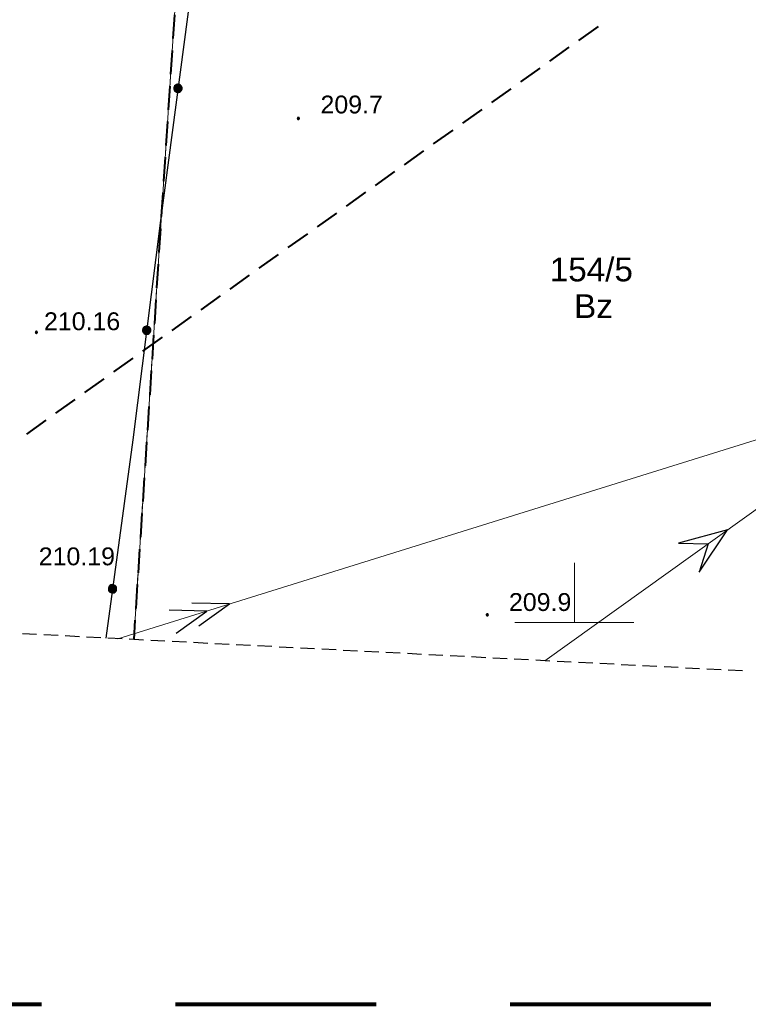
# Model space of a CAD drawing. Header units: metres. Extents: x 7419414 to 7419803, y 5549484 to 5549731.
# Tile 6 of 102: x 7419477 to 7419507, y 5549484 to 5549525. Entities that reach past the tile are written whole.
import ezdxf
from ezdxf.enums import TextEntityAlignment as Align

# ---------------------------------------------------------------- set-up
doc = ezdxf.new("R2010")
doc.units = ezdxf.units.M
doc.header["$MEASUREMENT"] = 0
doc.linetypes.add('DGN Style 2', pattern=[14.063503, 8.438102, -5.625401])
doc.layers.get('0').update_dxf_attribs({"color": 250})
for name, color, linetype, lineweight in [('EGDE', 7, 'Continuous', 13), ('EGDE_O', 7, 'Continuous', 13), ('EGUG', 96, 'Continuous', 13), ('EGUG_O', 96, 'Continuous', 13), ('LINIE ROZGRANICZAJĄCE MPZP', 212, 'Continuous', 0), ('OTOO', 7, 'Continuous', 30), ('OTRN_O', 7, 'Continuous', 13), ('OTRS_O', 7, 'Continuous', 13), ('SUEP', 1, 'Continuous', 13), ('UEEPA_512', 250, 'Continuous', 0), ('Zakres', 7, 'Continuous', 0)]:
    doc.layers.add(name, color=color, linetype=linetype, lineweight=lineweight)
doc.layers.add('szkic szkicow', color=250, linetype='Continuous', lineweight=0, plot=False)
doc.styles.add('Arial', font='arial.ttf')

msp = doc.modelspace()

# ---------------------------------------------------------------- hatches: boundary and pattern name
at = {"linetype": 'Continuous'}
for points in [[(7419483.363, 5549522.271), (7419483.317, 5549522.272), (7419483.273, 5549522.283), (7419483.233, 5549522.306), (7419483.201, 5549522.339), (7419483.178, 5549522.378), (7419483.166, 5549522.422), (7419483.167, 5549522.468), (7419483.178, 5549522.512), (7419483.201, 5549522.552), (7419483.234, 5549522.584), (7419483.273, 5549522.607), (7419483.317, 5549522.619), (7419483.363, 5549522.618), (7419483.407, 5549522.607), (7419483.447, 5549522.584), (7419483.479, 5549522.551), (7419483.502, 5549522.512), (7419483.514, 5549522.468), (7419483.513, 5549522.422), (7419483.502, 5549522.378), (7419483.479, 5549522.338), (7419483.446, 5549522.306), (7419483.407, 5549522.283)], [(7419483.363, 5549522.271), (7419483.317, 5549522.272), (7419483.273, 5549522.283), (7419483.233, 5549522.306), (7419483.201, 5549522.339), (7419483.178, 5549522.378), (7419483.166, 5549522.422), (7419483.167, 5549522.468), (7419483.178, 5549522.512), (7419483.201, 5549522.552), (7419483.234, 5549522.584), (7419483.273, 5549522.607), (7419483.317, 5549522.619), (7419483.363, 5549522.618), (7419483.407, 5549522.607), (7419483.447, 5549522.584), (7419483.479, 5549522.551), (7419483.502, 5549522.512), (7419483.514, 5549522.468), (7419483.513, 5549522.422), (7419483.502, 5549522.378), (7419483.479, 5549522.338), (7419483.446, 5549522.306), (7419483.407, 5549522.283)], [(7419488.4, 5549521.135), (7419488.388, 5549521.137), (7419488.378, 5549521.141), (7419488.368, 5549521.148), (7419488.361, 5549521.158), (7419488.357, 5549521.168), (7419488.355, 5549521.18), (7419488.357, 5549521.192), (7419488.361, 5549521.203), (7419488.368, 5549521.212), (7419488.378, 5549521.219), (7419488.388, 5549521.223), (7419488.4, 5549521.225), (7419488.412, 5549521.223), (7419488.423, 5549521.219), (7419488.432, 5549521.212), (7419488.439, 5549521.203), (7419488.443, 5549521.192), (7419488.445, 5549521.18), (7419488.443, 5549521.168), (7419488.439, 5549521.158), (7419488.432, 5549521.148), (7419488.423, 5549521.141), (7419488.412, 5549521.137)], [(7419477.39, 5549512.145), (7419477.378, 5549512.147), (7419477.367, 5549512.151), (7419477.358, 5549512.158), (7419477.351, 5549512.168), (7419477.347, 5549512.178), (7419477.345, 5549512.19), (7419477.347, 5549512.202), (7419477.351, 5549512.213), (7419477.358, 5549512.222), (7419477.367, 5549512.229), (7419477.378, 5549512.233), (7419477.39, 5549512.235), (7419477.402, 5549512.233), (7419477.412, 5549512.229), (7419477.422, 5549512.222), (7419477.429, 5549512.213), (7419477.433, 5549512.202), (7419477.435, 5549512.19), (7419477.433, 5549512.178), (7419477.429, 5549512.168), (7419477.422, 5549512.158), (7419477.412, 5549512.151), (7419477.402, 5549512.147)], [(7419482.003, 5549512.106), (7419481.959, 5549512.118), (7419481.919, 5549512.14), (7419481.887, 5549512.173), (7419481.864, 5549512.212), (7419481.852, 5549512.256), (7419481.851, 5549512.302), (7419481.863, 5549512.346), (7419481.885, 5549512.386), (7419481.918, 5549512.418), (7419481.957, 5549512.441), (7419482.001, 5549512.453), (7419482.047, 5549512.454), (7419482.091, 5549512.442), (7419482.131, 5549512.42), (7419482.163, 5549512.387), (7419482.186, 5549512.348), (7419482.198, 5549512.304), (7419482.199, 5549512.258), (7419482.187, 5549512.214), (7419482.165, 5549512.174), (7419482.132, 5549512.142), (7419482.093, 5549512.119), (7419482.049, 5549512.107)], [(7419482.003, 5549512.106), (7419481.959, 5549512.118), (7419481.919, 5549512.14), (7419481.887, 5549512.173), (7419481.864, 5549512.212), (7419481.852, 5549512.256), (7419481.851, 5549512.302), (7419481.863, 5549512.346), (7419481.885, 5549512.386), (7419481.918, 5549512.418), (7419481.957, 5549512.441), (7419482.001, 5549512.453), (7419482.047, 5549512.454), (7419482.091, 5549512.442), (7419482.131, 5549512.42), (7419482.163, 5549512.387), (7419482.186, 5549512.348), (7419482.198, 5549512.304), (7419482.199, 5549512.258), (7419482.187, 5549512.214), (7419482.165, 5549512.174), (7419482.132, 5549512.142), (7419482.093, 5549512.119), (7419482.049, 5549512.107)], [(7419480.612, 5549501.236), (7419480.566, 5549501.237), (7419480.522, 5549501.249), (7419480.483, 5549501.272), (7419480.451, 5549501.304), (7419480.428, 5549501.344), (7419480.416, 5549501.388), (7419480.417, 5549501.434), (7419480.429, 5549501.478), (7419480.452, 5549501.517), (7419480.484, 5549501.549), (7419480.524, 5549501.572), (7419480.568, 5549501.584), (7419480.614, 5549501.583), (7419480.658, 5549501.571), (7419480.697, 5549501.548), (7419480.729, 5549501.516), (7419480.752, 5549501.476), (7419480.764, 5549501.432), (7419480.763, 5549501.386), (7419480.751, 5549501.342), (7419480.728, 5549501.303), (7419480.696, 5549501.271), (7419480.656, 5549501.248)], [(7419480.612, 5549501.236), (7419480.566, 5549501.237), (7419480.522, 5549501.249), (7419480.483, 5549501.272), (7419480.451, 5549501.304), (7419480.428, 5549501.344), (7419480.416, 5549501.388), (7419480.417, 5549501.434), (7419480.429, 5549501.478), (7419480.452, 5549501.517), (7419480.484, 5549501.549), (7419480.524, 5549501.572), (7419480.568, 5549501.584), (7419480.614, 5549501.583), (7419480.658, 5549501.571), (7419480.697, 5549501.548), (7419480.729, 5549501.516), (7419480.752, 5549501.476), (7419480.764, 5549501.432), (7419480.763, 5549501.386), (7419480.751, 5549501.342), (7419480.728, 5549501.303), (7419480.696, 5549501.271), (7419480.656, 5549501.248)], [(7419496.34, 5549500.275), (7419496.328, 5549500.277), (7419496.318, 5549500.281), (7419496.308, 5549500.288), (7419496.301, 5549500.298), (7419496.297, 5549500.308), (7419496.295, 5549500.32), (7419496.297, 5549500.332), (7419496.301, 5549500.343), (7419496.308, 5549500.352), (7419496.318, 5549500.359), (7419496.328, 5549500.363), (7419496.34, 5549500.365), (7419496.352, 5549500.363), (7419496.363, 5549500.359), (7419496.372, 5549500.352), (7419496.379, 5549500.343), (7419496.383, 5549500.332), (7419496.385, 5549500.32), (7419496.383, 5549500.308), (7419496.379, 5549500.298), (7419496.372, 5549500.288), (7419496.363, 5549500.281), (7419496.352, 5549500.277)]]:
    msp.add_hatch(color=0, dxfattribs=at).paths.add_polyline_path(points)

# ---------------------------------------------------------------- linework, layer by layer
at = {"color": 0, "linetype": 'Continuous', "flags": 128}
for points in [[(7419483.363, 5549522.618), (7419483.317, 5549522.619), (7419483.273, 5549522.607), (7419483.234, 5549522.584), (7419483.201, 5549522.552), (7419483.178, 5549522.512), (7419483.167, 5549522.468), (7419483.166, 5549522.422), (7419483.178, 5549522.378), (7419483.201, 5549522.339), (7419483.233, 5549522.306), (7419483.273, 5549522.283), (7419483.317, 5549522.272), (7419483.363, 5549522.271), (7419483.407, 5549522.283), (7419483.446, 5549522.306), (7419483.479, 5549522.338), (7419483.502, 5549522.378), (7419483.513, 5549522.422), (7419483.514, 5549522.468), (7419483.502, 5549522.512), (7419483.479, 5549522.551), (7419483.447, 5549522.584), (7419483.407, 5549522.607), (7419483.363, 5549522.618)], [(7419483.363, 5549522.618), (7419483.317, 5549522.619), (7419483.273, 5549522.607), (7419483.234, 5549522.584), (7419483.201, 5549522.552), (7419483.178, 5549522.512), (7419483.167, 5549522.468), (7419483.166, 5549522.422), (7419483.178, 5549522.378), (7419483.201, 5549522.339), (7419483.233, 5549522.306), (7419483.273, 5549522.283), (7419483.317, 5549522.272), (7419483.363, 5549522.271), (7419483.407, 5549522.283), (7419483.446, 5549522.306), (7419483.479, 5549522.338), (7419483.502, 5549522.378), (7419483.513, 5549522.422), (7419483.514, 5549522.468), (7419483.502, 5549522.512), (7419483.479, 5549522.551), (7419483.447, 5549522.584), (7419483.407, 5549522.607), (7419483.363, 5549522.618)], [(7419488.355, 5549521.18), (7419488.357, 5549521.168), (7419488.361, 5549521.158), (7419488.368, 5549521.148), (7419488.378, 5549521.141), (7419488.388, 5549521.137), (7419488.4, 5549521.135), (7419488.412, 5549521.137), (7419488.423, 5549521.141), (7419488.432, 5549521.148), (7419488.439, 5549521.158), (7419488.443, 5549521.168), (7419488.445, 5549521.18), (7419488.443, 5549521.192), (7419488.439, 5549521.203), (7419488.432, 5549521.212), (7419488.423, 5549521.219), (7419488.412, 5549521.223), (7419488.4, 5549521.225), (7419488.388, 5549521.223), (7419488.378, 5549521.219), (7419488.368, 5549521.212), (7419488.361, 5549521.203), (7419488.357, 5549521.192), (7419488.355, 5549521.18)], [(7419477.345, 5549512.19), (7419477.347, 5549512.178), (7419477.351, 5549512.168), (7419477.358, 5549512.158), (7419477.367, 5549512.151), (7419477.378, 5549512.147), (7419477.39, 5549512.145), (7419477.402, 5549512.147), (7419477.412, 5549512.151), (7419477.422, 5549512.158), (7419477.429, 5549512.168), (7419477.433, 5549512.178), (7419477.435, 5549512.19), (7419477.433, 5549512.202), (7419477.429, 5549512.213), (7419477.422, 5549512.222), (7419477.412, 5549512.229), (7419477.402, 5549512.233), (7419477.39, 5549512.235), (7419477.378, 5549512.233), (7419477.367, 5549512.229), (7419477.358, 5549512.222), (7419477.351, 5549512.213), (7419477.347, 5549512.202), (7419477.345, 5549512.19)], [(7419482.047, 5549512.454), (7419482.001, 5549512.453), (7419481.957, 5549512.441), (7419481.918, 5549512.418), (7419481.885, 5549512.386), (7419481.863, 5549512.346), (7419481.851, 5549512.302), (7419481.852, 5549512.256), (7419481.864, 5549512.212), (7419481.887, 5549512.173), (7419481.919, 5549512.14), (7419481.959, 5549512.118), (7419482.003, 5549512.106), (7419482.049, 5549512.107), (7419482.093, 5549512.119), (7419482.132, 5549512.142), (7419482.165, 5549512.174), (7419482.187, 5549512.214), (7419482.199, 5549512.258), (7419482.198, 5549512.304), (7419482.186, 5549512.348), (7419482.163, 5549512.387), (7419482.131, 5549512.42), (7419482.091, 5549512.442), (7419482.047, 5549512.454)], [(7419482.047, 5549512.454), (7419482.001, 5549512.453), (7419481.957, 5549512.441), (7419481.918, 5549512.418), (7419481.885, 5549512.386), (7419481.863, 5549512.346), (7419481.851, 5549512.302), (7419481.852, 5549512.256), (7419481.864, 5549512.212), (7419481.887, 5549512.173), (7419481.919, 5549512.14), (7419481.959, 5549512.118), (7419482.003, 5549512.106), (7419482.049, 5549512.107), (7419482.093, 5549512.119), (7419482.132, 5549512.142), (7419482.165, 5549512.174), (7419482.187, 5549512.214), (7419482.199, 5549512.258), (7419482.198, 5549512.304), (7419482.186, 5549512.348), (7419482.163, 5549512.387), (7419482.131, 5549512.42), (7419482.091, 5549512.442), (7419482.047, 5549512.454)], [(7419505.619, 5549503.304), (7419505.242, 5549502.112), (7419506.431, 5549503.887), (7419504.369, 5549503.332), (7419505.619, 5549503.304)], [(7419480.614, 5549501.583), (7419480.568, 5549501.584), (7419480.524, 5549501.572), (7419480.484, 5549501.549), (7419480.452, 5549501.517), (7419480.429, 5549501.478), (7419480.417, 5549501.434), (7419480.416, 5549501.388), (7419480.428, 5549501.344), (7419480.451, 5549501.304), (7419480.483, 5549501.272), (7419480.522, 5549501.249), (7419480.566, 5549501.237), (7419480.612, 5549501.236), (7419480.656, 5549501.248), (7419480.696, 5549501.271), (7419480.728, 5549501.303), (7419480.751, 5549501.342), (7419480.763, 5549501.386), (7419480.764, 5549501.432), (7419480.752, 5549501.476), (7419480.729, 5549501.516), (7419480.697, 5549501.548), (7419480.658, 5549501.571), (7419480.614, 5549501.583)], [(7419480.614, 5549501.583), (7419480.568, 5549501.584), (7419480.524, 5549501.572), (7419480.484, 5549501.549), (7419480.452, 5549501.517), (7419480.429, 5549501.478), (7419480.417, 5549501.434), (7419480.416, 5549501.388), (7419480.428, 5549501.344), (7419480.451, 5549501.304), (7419480.483, 5549501.272), (7419480.522, 5549501.249), (7419480.566, 5549501.237), (7419480.612, 5549501.236), (7419480.656, 5549501.248), (7419480.696, 5549501.271), (7419480.728, 5549501.303), (7419480.751, 5549501.342), (7419480.763, 5549501.386), (7419480.764, 5549501.432), (7419480.752, 5549501.476), (7419480.729, 5549501.516), (7419480.697, 5549501.548), (7419480.658, 5549501.571), (7419480.614, 5549501.583)], [(7419496.295, 5549500.32), (7419496.297, 5549500.308), (7419496.301, 5549500.298), (7419496.308, 5549500.288), (7419496.318, 5549500.281), (7419496.328, 5549500.277), (7419496.34, 5549500.275), (7419496.352, 5549500.277), (7419496.363, 5549500.281), (7419496.372, 5549500.288), (7419496.379, 5549500.298), (7419496.383, 5549500.308), (7419496.385, 5549500.32), (7419496.383, 5549500.332), (7419496.379, 5549500.343), (7419496.372, 5549500.352), (7419496.363, 5549500.359), (7419496.352, 5549500.363), (7419496.34, 5549500.365), (7419496.328, 5549500.363), (7419496.318, 5549500.359), (7419496.308, 5549500.352), (7419496.301, 5549500.343), (7419496.297, 5549500.332), (7419496.295, 5549500.32)]]:
    msp.add_lwpolyline(points, close=True, dxfattribs=at)
for points in [[(7419483.265, 5549499.553), (7419484.548, 5549500.476), (7419482.967, 5549500.507)], [(7419484.219, 5549499.85), (7419485.503, 5549500.774), (7419483.922, 5549500.805)]]:
    msp.add_lwpolyline(points, dxfattribs=at)
at = {"layer": 'EGDE', "color": 250, "linetype": 'Continuous', "lineweight": 0, "flags": 128}
for points in [[(7419481.483, 5549499.28), (7419483.43, 5549529.18), (7419468.08, 5549529.97), (7419466.69, 5549505.4), (7419466.594, 5549500.049)], [(7419519.977, 5549497.29), (7419523.94, 5549526.59), (7419483.43, 5549529.18), (7419481.483, 5549499.28)]]:
    msp.add_lwpolyline(points, dxfattribs=at)
at = {"layer": 'EGUG', "color": 96, "linetype": 'Continuous', "lineweight": 13}
for p, q in [((7419483.155, 5549524.957), (7419483.122, 5549524.458)), ((7419483.122, 5549524.458), (7419483.155, 5549524.957)), ((7419483.09, 5549523.959), (7419483.057, 5549523.46)), ((7419483.057, 5549523.46), (7419483.09, 5549523.959)), ((7419483.025, 5549522.961), (7419482.993, 5549522.462)), ((7419482.993, 5549522.462), (7419483.025, 5549522.961)), ((7419482.96, 5549521.964), (7419482.928, 5549521.465)), ((7419482.928, 5549521.465), (7419482.96, 5549521.964)), ((7419482.895, 5549520.966), (7419482.863, 5549520.467)), ((7419482.863, 5549520.467), (7419482.895, 5549520.966)), ((7419482.83, 5549519.968), (7419482.798, 5549519.469)), ((7419482.798, 5549519.469), (7419482.83, 5549519.968)), ((7419482.765, 5549518.97), (7419482.733, 5549518.471)), ((7419482.733, 5549518.471), (7419482.765, 5549518.97)), ((7419482.7, 5549517.972), (7419482.668, 5549517.473)), ((7419482.668, 5549517.473), (7419482.7, 5549517.972)), ((7419482.635, 5549516.974), (7419482.603, 5549516.475)), ((7419482.603, 5549516.475), (7419482.635, 5549516.974)), ((7419482.57, 5549515.976), (7419482.538, 5549515.477)), ((7419482.538, 5549515.477), (7419482.57, 5549515.976)), ((7419482.505, 5549514.978), (7419482.473, 5549514.479)), ((7419482.473, 5549514.479), (7419482.505, 5549514.978)), ((7419482.44, 5549513.98), (7419482.408, 5549513.481)), ((7419482.408, 5549513.481), (7419482.44, 5549513.98)), ((7419482.375, 5549512.983), (7419482.343, 5549512.484)), ((7419482.343, 5549512.484), (7419482.375, 5549512.983)), ((7419482.31, 5549511.985), (7419482.278, 5549511.486)), ((7419482.278, 5549511.486), (7419482.31, 5549511.985)), ((7419482.245, 5549510.987), (7419482.213, 5549510.488)), ((7419482.213, 5549510.488), (7419482.245, 5549510.987)), ((7419482.18, 5549509.989), (7419482.148, 5549509.49)), ((7419482.148, 5549509.49), (7419482.18, 5549509.989)), ((7419482.115, 5549508.991), (7419482.083, 5549508.492)), ((7419482.083, 5549508.492), (7419482.115, 5549508.991)), ((7419482.05, 5549507.993), (7419482.018, 5549507.494)), ((7419482.018, 5549507.494), (7419482.05, 5549507.993)), ((7419481.985, 5549506.995), (7419481.953, 5549506.496)), ((7419481.953, 5549506.496), (7419481.985, 5549506.995)), ((7419481.92, 5549505.997), (7419481.888, 5549505.498)), ((7419481.888, 5549505.498), (7419481.92, 5549505.997)), ((7419481.855, 5549504.999), (7419481.823, 5549504.501)), ((7419481.823, 5549504.501), (7419481.855, 5549504.999)), ((7419481.79, 5549504.002), (7419481.758, 5549503.503)), ((7419481.758, 5549503.503), (7419481.79, 5549504.002)), ((7419481.725, 5549503.004), (7419481.693, 5549502.505)), ((7419481.693, 5549502.505), (7419481.725, 5549503.004)), ((7419481.66, 5549502.006), (7419481.628, 5549501.507)), ((7419481.628, 5549501.507), (7419481.66, 5549502.006)), ((7419481.595, 5549501.008), (7419481.563, 5549500.509)), ((7419481.563, 5549500.509), (7419481.595, 5549501.008)), ((7419481.53, 5549500.01), (7419481.483, 5549499.28)), ((7419481.483, 5549499.28), (7419481.53, 5549500.01))]:
    msp.add_line(p, q, dxfattribs=at)
at = {"layer": 'LINIE ROZGRANICZAJĄCE MPZP', "color": 212, "linetype": 'Continuous', "lineweight": 40}
for p, q in [((7419483.193, 5549525.535), (7419483.128, 5549524.537)), ((7419483.095, 5549524.038), (7419483.03, 5549523.04)), ((7419482.998, 5549522.541), (7419482.933, 5549521.544)), ((7419482.9, 5549521.045), (7419482.835, 5549520.047)), ((7419482.803, 5549519.548), (7419482.738, 5549518.55)), ((7419482.705, 5549518.051), (7419482.64, 5549517.053)), ((7419482.608, 5549516.554), (7419482.543, 5549515.556)), ((7419482.51, 5549515.057), (7419482.445, 5549514.059)), ((7419482.413, 5549513.56), (7419482.348, 5549512.563)), ((7419482.315, 5549512.064), (7419482.25, 5549511.066)), ((7419482.218, 5549510.567), (7419482.153, 5549509.569)), ((7419482.12, 5549509.07), (7419482.055, 5549508.072)), ((7419482.023, 5549507.573), (7419481.958, 5549506.575)), ((7419481.925, 5549506.076), (7419481.86, 5549505.078)), ((7419481.828, 5549504.58), (7419481.763, 5549503.582)), ((7419481.73, 5549503.083), (7419481.665, 5549502.085)), ((7419481.633, 5549501.586), (7419481.568, 5549500.588)), ((7419481.535, 5549500.089), (7419481.483, 5549499.28))]:
    msp.add_line(p, q, dxfattribs=at)
at = {"layer": 'LINIE ROZGRANICZAJĄCE MPZP', "color": 1, "linetype": 'Continuous', "lineweight": 40}
for p, q in [((7419500.192, 5549524.459), (7419501.006, 5549525.04)), ((7419498.97, 5549523.589), (7419499.785, 5549524.169)), ((7419497.749, 5549522.718), (7419498.563, 5549523.298)), ((7419496.528, 5549521.847), (7419497.342, 5549522.428)), ((7419495.306, 5549520.977), (7419496.12, 5549521.557)), ((7419494.085, 5549520.106), (7419494.899, 5549520.686)), ((7419492.863, 5549519.235), (7419493.678, 5549519.816)), ((7419491.642, 5549518.365), (7419492.456, 5549518.945)), ((7419490.42, 5549517.494), (7419491.235, 5549518.074)), ((7419489.199, 5549516.623), (7419490.013, 5549517.204)), ((7419487.977, 5549515.753), (7419488.792, 5549516.333)), ((7419486.756, 5549514.882), (7419487.57, 5549515.462)), ((7419485.535, 5549514.011), (7419486.349, 5549514.592)), ((7419484.313, 5549513.14), (7419485.127, 5549513.721)), ((7419483.092, 5549512.27), (7419483.906, 5549512.85)), ((7419481.87, 5549511.399), (7419482.685, 5549511.98)), ((7419480.649, 5549510.528), (7419481.463, 5549511.109)), ((7419479.427, 5549509.658), (7419480.242, 5549510.238)), ((7419478.206, 5549508.787), (7419479.02, 5549509.368)), ((7419476.984, 5549507.916), (7419477.799, 5549508.497))]:
    msp.add_line(p, q, dxfattribs=at)
at = {"layer": 'OTOO', "color": 250, "linetype": 'Continuous', "lineweight": 30, "flags": 128}
msp.add_lwpolyline([(7419484.08, 5549528), (7419482.6, 5549516.89), (7419481.45, 5549507.67), (7419480.306, 5549499.341)], dxfattribs=at)
at = {"layer": 'SUEP', "color": 1, "linetype": 'Continuous', "lineweight": 13}
msp.add_line((7419480.818, 5549499.314), (7419549.66, 5549520.76), dxfattribs=at)
at = {"layer": 'SUEP', "color": 1, "linetype": 'Continuous', "lineweight": 13, "flags": 128}
msp.add_lwpolyline([(7419498.755, 5549498.387), (7419590.72, 5549564.27), (7419591.77, 5549565.02)], dxfattribs=at)
at = {"layer": 'szkic szkicow', "color": 1, "linetype": 'DGN Style 2', "lineweight": 80, "flags": 128}
msp.add_lwpolyline([(7419710.634, 5549693.949), (7419413.634, 5549693.949), (7419413.634, 5549483.949), (7419710.634, 5549483.949), (7419710.634, 5549693.949)], close=True, dxfattribs=at)
at = {"layer": 'UEEPA_512', "color": 250, "linetype": 'Continuous', "lineweight": 0}
for p, q in [((7419500, 5549502.5), (7419500, 5549500)), ((7419497.5, 5549500), (7419502.5, 5549500))]:
    msp.add_line(p, q, dxfattribs=at)
at = {"layer": 'Zakres', "color": 5, "linetype": 'Continuous', "lineweight": 30}
for p, q in [((7419477.401, 5549499.491), (7419476.802, 5549499.522)), ((7419477.401, 5549499.491), (7419476.802, 5549499.522)), ((7419478.3, 5549499.444), (7419477.701, 5549499.475)), ((7419478.3, 5549499.444), (7419477.701, 5549499.475)), ((7419479.199, 5549499.398), (7419478.599, 5549499.429)), ((7419479.199, 5549499.398), (7419478.599, 5549499.429)), ((7419480.097, 5549499.351), (7419479.498, 5549499.382)), ((7419480.097, 5549499.351), (7419479.498, 5549499.382)), ((7419480.996, 5549499.305), (7419480.397, 5549499.336)), ((7419480.996, 5549499.305), (7419480.397, 5549499.336)), ((7419481.895, 5549499.259), (7419481.296, 5549499.289)), ((7419481.895, 5549499.259), (7419481.296, 5549499.289)), ((7419482.794, 5549499.212), (7419482.195, 5549499.243)), ((7419482.794, 5549499.212), (7419482.195, 5549499.243)), ((7419483.693, 5549499.166), (7419483.093, 5549499.197)), ((7419483.693, 5549499.166), (7419483.093, 5549499.197)), ((7419484.591, 5549499.119), (7419483.992, 5549499.15)), ((7419484.591, 5549499.119), (7419483.992, 5549499.15)), ((7419485.49, 5549499.073), (7419484.891, 5549499.104)), ((7419485.49, 5549499.073), (7419484.891, 5549499.104)), ((7419486.389, 5549499.026), (7419485.79, 5549499.057)), ((7419486.389, 5549499.026), (7419485.79, 5549499.057)), ((7419487.288, 5549498.98), (7419486.689, 5549499.011)), ((7419487.288, 5549498.98), (7419486.689, 5549499.011)), ((7419488.187, 5549498.933), (7419487.587, 5549498.964)), ((7419488.187, 5549498.933), (7419487.587, 5549498.964)), ((7419489.085, 5549498.887), (7419488.486, 5549498.918)), ((7419489.085, 5549498.887), (7419488.486, 5549498.918)), ((7419489.984, 5549498.84), (7419489.385, 5549498.871)), ((7419489.984, 5549498.84), (7419489.385, 5549498.871)), ((7419490.883, 5549498.794), (7419490.284, 5549498.825)), ((7419490.883, 5549498.794), (7419490.284, 5549498.825)), ((7419491.782, 5549498.748), (7419491.183, 5549498.779)), ((7419491.782, 5549498.748), (7419491.183, 5549498.779)), ((7419492.681, 5549498.701), (7419492.081, 5549498.732)), ((7419492.681, 5549498.701), (7419492.081, 5549498.732)), ((7419493.579, 5549498.655), (7419492.98, 5549498.686)), ((7419493.579, 5549498.655), (7419492.98, 5549498.686)), ((7419494.478, 5549498.608), (7419493.879, 5549498.639)), ((7419494.478, 5549498.608), (7419493.879, 5549498.639)), ((7419495.377, 5549498.562), (7419494.778, 5549498.593)), ((7419495.377, 5549498.562), (7419494.778, 5549498.593)), ((7419496.276, 5549498.515), (7419495.677, 5549498.546)), ((7419496.276, 5549498.515), (7419495.677, 5549498.546)), ((7419497.175, 5549498.469), (7419496.575, 5549498.5)), ((7419497.175, 5549498.469), (7419496.575, 5549498.5)), ((7419498.073, 5549498.422), (7419497.474, 5549498.453)), ((7419498.073, 5549498.422), (7419497.474, 5549498.453)), ((7419498.972, 5549498.376), (7419498.373, 5549498.407)), ((7419498.972, 5549498.376), (7419498.373, 5549498.407)), ((7419499.871, 5549498.33), (7419499.272, 5549498.36)), ((7419499.871, 5549498.33), (7419499.272, 5549498.36)), ((7419500.77, 5549498.283), (7419500.171, 5549498.314)), ((7419500.77, 5549498.283), (7419500.171, 5549498.314)), ((7419501.669, 5549498.237), (7419501.069, 5549498.268)), ((7419501.669, 5549498.237), (7419501.069, 5549498.268)), ((7419502.567, 5549498.19), (7419501.968, 5549498.221)), ((7419502.567, 5549498.19), (7419501.968, 5549498.221)), ((7419503.466, 5549498.144), (7419502.867, 5549498.175)), ((7419503.466, 5549498.144), (7419502.867, 5549498.175)), ((7419504.365, 5549498.097), (7419503.766, 5549498.128)), ((7419504.365, 5549498.097), (7419503.766, 5549498.128)), ((7419505.264, 5549498.051), (7419504.665, 5549498.082)), ((7419505.264, 5549498.051), (7419504.665, 5549498.082)), ((7419506.163, 5549498.004), (7419505.563, 5549498.035)), ((7419506.163, 5549498.004), (7419505.563, 5549498.035)), ((7419507.061, 5549497.958), (7419506.462, 5549497.989)), ((7419507.061, 5549497.958), (7419506.462, 5549497.989))]:
    msp.add_line(p, q, dxfattribs=at)

# ---------------------------------------------------------------- texts
at = {"layer": 'EGDE_O', "color": 250, "linetype": 'Continuous', "lineweight": 80, "style": 'Arial'}
msp.add_text('154/5', height=1, dxfattribs=at).set_placement((7419500.712, 5549514.332), align=Align.CENTER)
at = {"layer": 'EGUG_O', "color": 96, "linetype": 'Continuous', "lineweight": 0, "style": 'Arial'}
msp.add_text('Bz', height=1, dxfattribs=at).set_placement((7419500.802, 5549512.791), align=Align.CENTER)
at = {"layer": 'OTRN_O', "color": 250, "linetype": 'Continuous', "lineweight": 0, "style": 'Arial'}
for s, p in [('209.7', (7419489.33, 5549521.39)), ('209.9', (7419497.25, 5549500.48))]:
    msp.add_text(s, height=0.75, rotation=359.9998, dxfattribs=at).set_placement(p)
at = {"layer": 'OTRS_O', "color": 250, "linetype": 'Continuous', "lineweight": 0, "style": 'Arial'}
for s, p in [('210.16', (7419477.71, 5549512.28)), ('210.19', (7419477.49, 5549502.4))]:
    msp.add_text(s, height=0.75, rotation=359.9998, dxfattribs=at).set_placement(p)

doc.saveas('drawing.dxf')
